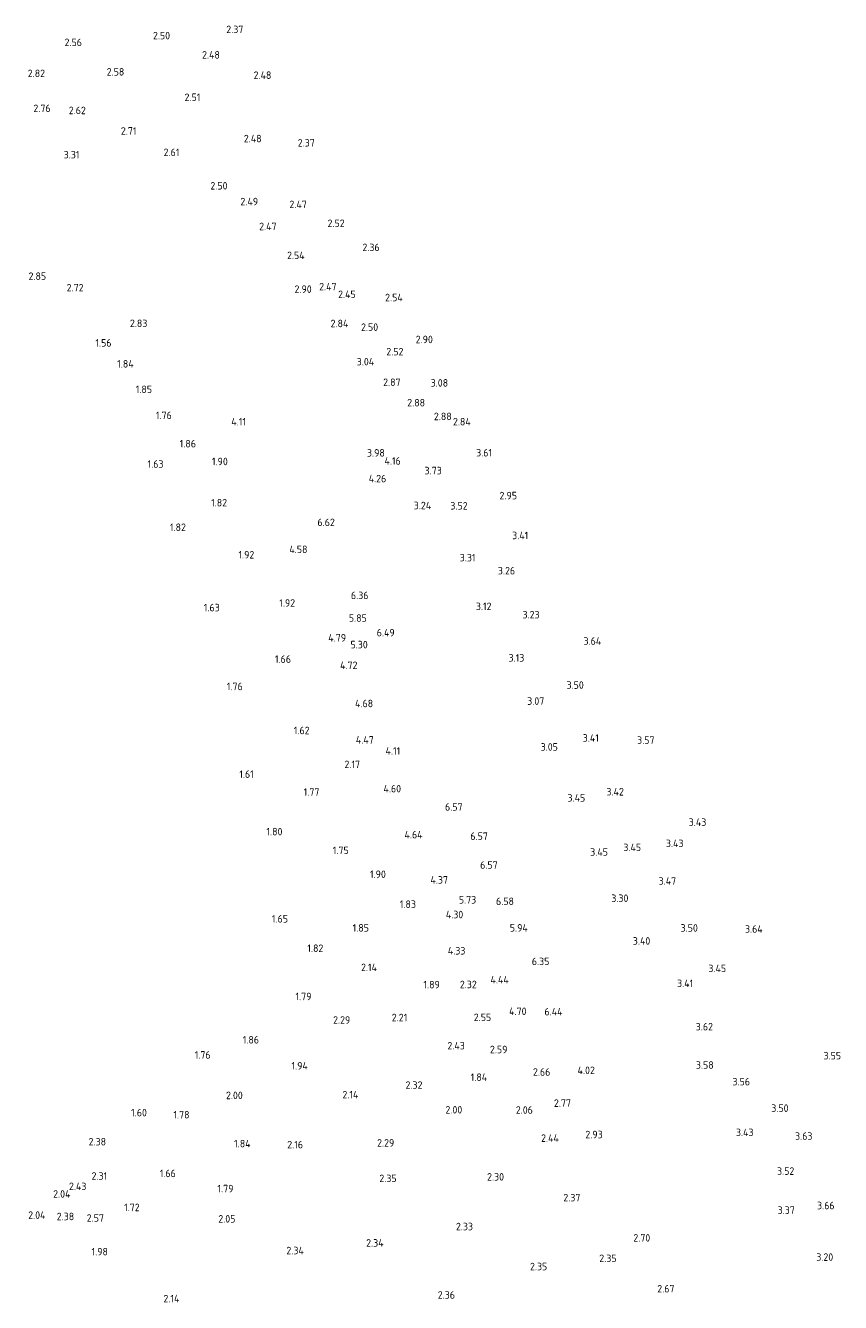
# Model space of a CAD drawing. Extents: x 142114 to 144568, y 416503 to 417776.
# Tile 16 of 33: x 142792 to 142987, y 417470 to 417776. Entities that reach past the tile are written whole.
import ezdxf
from ezdxf.enums import TextEntityAlignment as Align

# ---------------------------------------------------------------- set-up
doc = ezdxf.new("R2010")
doc.units = 0
doc.layers.add('B-ME-OG-HOOGTEPUNT-S', color=7, linetype='Continuous', lineweight=25)
doc.styles.add('NLCS-ISO-ANNOTATIVE-T18', font='NLCS-ISO.ttf', dxfattribs={"height": 1.8})

# ---------------------------------------------------------------- blocks, each defined once
blk = doc.blocks.new('SAL-HOOGTELABEL-SO')
at = {"color": 0, "linetype": 'ByBlock', "lineweight": -2, "style": 'NLCS-ISO-ANNOTATIVE-T18'}
blk.add_attdef('HOOGTE', text='', height=1.8, dxfattribs=at).set_placement((2.79, 0), align=Align.RIGHT)

msp = doc.modelspace()

# ---------------------------------------------------------------- block references
at = {"layer": 'B-ME-OG-HOOGTEPUNT-S'}
for p, values in [((142823.63, 417772.95, 2.5), {'HOOGTE': '2.50'}), ((142841.2, 417774.44, 2.37), {'HOOGTE': '2.37'}), ((142802.49, 417771.33, 2.56), {'HOOGTE': '2.56'}), ((142835.57, 417768.33, 2.48), {'HOOGTE': '2.48'}), ((142793.63, 417763.9, 2.82), {'HOOGTE': '2.82'}), ((142812.66, 417764.27, 2.58), {'HOOGTE': '2.58'}), ((142847.93, 417763.47, 2.48), {'HOOGTE': '2.48'}), ((142830.89, 417758.18, 2.51), {'HOOGTE': '2.51'}), ((142794.97, 417755.52, 2.76), {'HOOGTE': '2.76'}), ((142803.42, 417755.02, 2.62), {'HOOGTE': '2.62'}), ((142815.57, 417750.11, 2.71), {'HOOGTE': '2.71'}), ((142845.59, 417748.28, 2.48), {'HOOGTE': '2.48'}), ((142858.35, 417747.26, 2.37), {'HOOGTE': '2.37'}), ((142801.9, 417744.41, 3.31), {'HOOGTE': '3.31'}), ((142825.86, 417744.97, 2.61), {'HOOGTE': '2.61'}), ((142837.41, 417736.96, 2.5), {'HOOGTE': '2.50'}), ((142844.74, 417733.18, 2.49), {'HOOGTE': '2.49'}), ((142856.43, 417732.5, 2.47), {'HOOGTE': '2.47'}), ((142849.17, 417727.21, 2.47), {'HOOGTE': '2.47'}), ((142865.5, 417727.97, 2.52), {'HOOGTE': '2.52'}), ((142855.9, 417720.27, 2.54), {'HOOGTE': '2.54'}), ((142873.9, 417722.19, 2.36), {'HOOGTE': '2.36'}), ((142793.91, 417715.29, 2.85), {'HOOGTE': '2.85'}), ((142802.88, 417712.53, 2.71), {'HOOGTE': '2.72'}), ((142857.6, 417712.18, 2.9), {'HOOGTE': '2.90'}), ((142863.56, 417712.77, 2.47), {'HOOGTE': '2.47'}), ((142868.15, 417710.94, 2.45), {'HOOGTE': '2.45'}), ((142879.44, 417710.18, 2.54), {'HOOGTE': '2.54'}), ((142818.18, 417703.99, 2.83), {'HOOGTE': '2.83'}), ((142866.4, 417703.95, 2.84), {'HOOGTE': '2.84'}), ((142873.54, 417703.07, 2.5), {'HOOGTE': '2.50'}), ((142809.58, 417699.3, 1.56), {'HOOGTE': '1.56'}), ((142886.67, 417700.12, 2.9), {'HOOGTE': '2.90'}), ((142879.6, 417697.2, 2.52), {'HOOGTE': '2.52'}), ((142814.9, 417694.27, 1.83), {'HOOGTE': '1.84'}), ((142872.59, 417694.79, 3.04), {'HOOGTE': '3.04'}), ((142878.92, 417689.86, 2.87), {'HOOGTE': '2.87'}), ((142890.32, 417689.71, 3.08), {'HOOGTE': '3.08'}), ((142819.3, 417688.16, 1.85), {'HOOGTE': '1.85'}), ((142884.79, 417684.96, 2.88), {'HOOGTE': '2.88'}), ((142824.04, 417681.93, 1.76), {'HOOGTE': '1.76'}), ((142841.83, 417680.39, 4.11), {'HOOGTE': '4.11'}), ((142891.19, 417681.67, 2.88), {'HOOGTE': '2.88'}), ((142895.75, 417680.4, 2.84), {'HOOGTE': '2.84'}), ((142829.84, 417675.14, 1.86), {'HOOGTE': '1.86'}), ((142837.48, 417670.87, 1.9), {'HOOGTE': '1.90'}), ((142875.13, 417672.94, 3.98), {'HOOGTE': '3.98'}), ((142878.97, 417671, 4.16), {'HOOGTE': '4.16'}), ((142900.87, 417672.96, 3.61), {'HOOGTE': '3.61'}), ((142822.05, 417670.25, 1.63), {'HOOGTE': '1.63'}), ((142888.8, 417668.69, 3.73), {'HOOGTE': '3.73'}), ((142875.49, 417666.77, 4.26), {'HOOGTE': '4.26'}), ((142906.85, 417662.7, 2.94), {'HOOGTE': '2.95'}), ((142837.3, 417660.98, 1.82), {'HOOGTE': '1.82'}), ((142886.26, 417660.32, 3.24), {'HOOGTE': '3.24'}), ((142895.01, 417660.25, 3.52), {'HOOGTE': '3.52'}), ((142863.15, 417656.27, 6.62), {'HOOGTE': '6.62'}), ((142827.43, 417655.11, 1.82), {'HOOGTE': '1.82'}), ((142909.55, 417653.14, 3.41), {'HOOGTE': '3.41'}), ((142856.58, 417649.81, 4.58), {'HOOGTE': '4.58'}), ((142843.83, 417648.51, 1.92), {'HOOGTE': '1.92'}), ((142896.9, 417647.81, 3.31), {'HOOGTE': '3.31'}), ((142906.39, 417644.68, 3.26), {'HOOGTE': '3.26'}), ((142871.22, 417638.77, 6.36), {'HOOGTE': '6.36'}), ((142835.54, 417635.85, 1.63), {'HOOGTE': '1.63'}), ((142853.62, 417636.95, 1.92), {'HOOGTE': '1.92'}), ((142900.73, 417636.14, 3.12), {'HOOGTE': '3.12'}), ((142912.27, 417634.16, 3.23), {'HOOGTE': '3.23'}), ((142870.82, 417633.34, 5.85), {'HOOGTE': '5.85'}), ((142865.84, 417628.6, 4.79), {'HOOGTE': '4.79'}), ((142877.51, 417629.85, 6.49), {'HOOGTE': '6.49'}), ((142927.05, 417627.82, 3.64), {'HOOGTE': '3.64'}), ((142871.05, 417626.98, 5.3), {'HOOGTE': '5.30'}), ((142852.64, 417623.49, 1.66), {'HOOGTE': '1.66'}), ((142868.58, 417622.01, 4.72), {'HOOGTE': '4.72'}), ((142908.6, 417623.8, 3.13), {'HOOGTE': '3.13'}), ((142841.05, 417616.94, 1.76), {'HOOGTE': '1.76'}), ((142922.87, 417617.27, 3.5), {'HOOGTE': '3.50'}), ((142872.33, 417612.86, 4.68), {'HOOGTE': '4.68'}), ((142913.39, 417613.43, 3.07), {'HOOGTE': '3.07'}), ((142857.09, 417606.39, 1.62), {'HOOGTE': '1.62'}), ((142872.47, 417604.13, 4.47), {'HOOGTE': '4.47'}), ((142926.49, 417604.6, 3.41), {'HOOGTE': '3.41'}), ((142939.83, 417604.07, 3.57), {'HOOGTE': '3.57'}), ((142878.83, 417601.49, 4.11), {'HOOGTE': '4.11'}), ((142916.66, 417602.45, 3.05), {'HOOGTE': '3.05'}), ((142869.2, 417598.26, 2.17), {'HOOGTE': '2.17'}), ((142843.71, 417595.92, 1.61), {'HOOGTE': '1.61'}), ((142859.44, 417591.63, 1.77), {'HOOGTE': '1.77'}), ((142879.04, 417592.44, 4.6), {'HOOGTE': '4.60'}), ((142932.48, 417591.7, 3.42), {'HOOGTE': '3.42'}), ((142893.79, 417588.06, 6.57), {'HOOGTE': '6.57'}), ((142923.22, 417590.24, 3.44), {'HOOGTE': '3.45'}), ((142850.58, 417582.15, 1.8), {'HOOGTE': '1.80'}), ((142952.26, 417584.41, 3.43), {'HOOGTE': '3.43'}), ((142884.2, 417581.41, 4.64), {'HOOGTE': '4.64'}), ((142899.86, 417581.05, 6.57), {'HOOGTE': '6.57'}), ((142946.78, 417579.33, 3.43), {'HOOGTE': '3.43'}), ((142866.48, 417577.66, 1.75), {'HOOGTE': '1.75'}), ((142928.66, 417577.25, 3.44), {'HOOGTE': '3.45'}), ((142936.61, 417578.37, 3.44), {'HOOGTE': '3.45'}), ((142902.21, 417574.14, 6.57), {'HOOGTE': '6.57'}), ((142875.39, 417571.93, 1.9), {'HOOGTE': '1.90'}), ((142890.29, 417570.57, 4.37), {'HOOGTE': '4.37'}), ((142945.02, 417570.32, 3.47), {'HOOGTE': '3.47'}), ((142882.61, 417564.75, 1.83), {'HOOGTE': '1.83'}), ((142897.07, 417565.8, 5.73), {'HOOGTE': '5.73'}), ((142906.12, 417565.45, 6.58), {'HOOGTE': '6.58'}), ((142933.57, 417566.18, 3.3), {'HOOGTE': '3.30'}), ((142851.92, 417561.24, 1.65), {'HOOGTE': '1.65'}), ((142893.95, 417562.27, 4.3), {'HOOGTE': '4.30'}), ((142871.33, 417559.08, 1.85), {'HOOGTE': '1.85'}), ((142909.43, 417559.08, 5.94), {'HOOGTE': '5.94'}), ((142950.23, 417559.06, 3.5), {'HOOGTE': '3.50'}), ((142965.78, 417558.81, 3.64), {'HOOGTE': '3.64'}), ((142938.82, 417555.95, 3.4), {'HOOGTE': '3.40'}), ((142860.39, 417554.2, 1.82), {'HOOGTE': '1.82'}), ((142894.46, 417553.58, 4.33), {'HOOGTE': '4.33'}), ((142873.26, 417549.6, 2.14), {'HOOGTE': '2.14'}), ((142914.61, 417551.04, 6.35), {'HOOGTE': '6.35'}), ((142957.01, 417549.36, 3.44), {'HOOGTE': '3.45'}), ((142888.34, 417545.47, 1.89), {'HOOGTE': '1.89'}), ((142897.2, 417545.51, 2.32), {'HOOGTE': '2.32'}), ((142904.86, 417546.64, 4.43), {'HOOGTE': '4.44'}), ((142949.11, 417545.78, 3.41), {'HOOGTE': '3.41'}), ((142857.55, 417542.63, 1.78), {'HOOGTE': '1.79'}), ((142909.13, 417539.08, 4.7), {'HOOGTE': '4.70'}), ((142866.85, 417536.99, 2.29), {'HOOGTE': '2.29'}), ((142880.53, 417537.59, 2.21), {'HOOGTE': '2.21'}), ((142900.66, 417537.63, 2.55), {'HOOGTE': '2.55'}), ((142917.77, 417538.98, 6.43), {'HOOGTE': '6.44'}), ((142953.85, 417535.39, 3.62), {'HOOGTE': '3.62'}), ((142844.96, 417532.24, 1.86), {'HOOGTE': '1.86'}), ((142894.33, 417530.83, 2.43), {'HOOGTE': '2.43'}), ((142904.55, 417529.92, 2.58), {'HOOGTE': '2.59'}), ((142833.35, 417528.62, 1.76), {'HOOGTE': '1.76'}), ((142984.58, 417528.43, 3.54), {'HOOGTE': '3.55'}), ((142856.67, 417526.01, 1.94), {'HOOGTE': '1.94'}), ((142914.84, 417524.52, 2.66), {'HOOGTE': '2.66'}), ((142925.52, 417524.93, 4.02), {'HOOGTE': '4.02'}), ((142954.02, 417526.19, 3.58), {'HOOGTE': '3.58'}), ((142884.16, 417521.39, 2.32), {'HOOGTE': '2.32'}), ((142899.68, 417523.28, 1.83), {'HOOGTE': '1.84'}), ((142962.74, 417522.21, 3.56), {'HOOGTE': '3.56'}), ((142841.07, 417518.91, 2), {'HOOGTE': '2.00'}), ((142868.8, 417519.09, 2.13), {'HOOGTE': '2.14'}), ((142818.07, 417514.79, 1.6), {'HOOGTE': '1.60'}), ((142893.72, 417515.47, 2), {'HOOGTE': '2.00'}), ((142910.66, 417515.41, 2.06), {'HOOGTE': '2.06'}), ((142919.79, 417517.07, 2.77), {'HOOGTE': '2.77'}), ((142971.98, 417515.86, 3.5), {'HOOGTE': '3.50'}), ((142828.29, 417514.28, 1.78), {'HOOGTE': '1.78'}), ((142916.89, 417508.68, 2.44), {'HOOGTE': '2.44'}), ((142927.4, 417509.54, 2.93), {'HOOGTE': '2.93'}), ((142963.58, 417510.05, 3.43), {'HOOGTE': '3.43'}), ((142977.71, 417509.16, 3.63), {'HOOGTE': '3.63'}), ((142808.27, 417507.82, 2.38), {'HOOGTE': '2.38'}), ((142842.95, 417507.36, 1.84), {'HOOGTE': '1.84'}), ((142855.52, 417507.12, 2.16), {'HOOGTE': '2.16'}), ((142877.41, 417507.53, 2.29), {'HOOGTE': '2.29'}), ((142808.54, 417499.6, 2.31), {'HOOGTE': '2.31'}), ((142825, 417500.21, 1.66), {'HOOGTE': '1.66'}), ((142903.74, 417499.4, 2.3), {'HOOGTE': '2.30'}), ((142973.36, 417500.77, 3.52), {'HOOGTE': '3.52'}), ((142803.55, 417497.12, 2.43), {'HOOGTE': '2.43'}), ((142838.84, 417496.58, 1.78), {'HOOGTE': '1.79'}), ((142877.96, 417499.03, 2.35), {'HOOGTE': '2.35'}), ((142799.73, 417495.29, 2.04), {'HOOGTE': '2.04'}), ((142922.05, 417494.41, 2.37), {'HOOGTE': '2.37'}), ((142793.74, 417490.22, 2.04), {'HOOGTE': '2.04'}), ((142816.33, 417492.06, 1.72), {'HOOGTE': '1.72'}), ((142973.49, 417491.41, 3.37), {'HOOGTE': '3.37'}), ((142983.02, 417492.52, 3.66), {'HOOGTE': '3.66'}), ((142800.62, 417489.89, 2.38), {'HOOGTE': '2.38'}), ((142807.77, 417489.52, 2.57), {'HOOGTE': '2.57'}), ((142839.3, 417489.33, 2.05), {'HOOGTE': '2.05'}), ((142896.29, 417487.48, 2.33), {'HOOGTE': '2.33'}), ((142938.81, 417484.77, 2.7), {'HOOGTE': '2.70'}), ((142808.72, 417481.46, 1.98), {'HOOGTE': '1.98'}), ((142855.71, 417481.73, 2.34), {'HOOGTE': '2.34'}), ((142874.85, 417483.56, 2.34), {'HOOGTE': '2.34'}), ((142914.1, 417477.9, 2.35), {'HOOGTE': '2.35'}), ((142930.72, 417479.87, 2.35), {'HOOGTE': '2.35'}), ((142982.7, 417480.16, 3.19), {'HOOGTE': '3.20'}), ((142944.62, 417472.57, 2.67), {'HOOGTE': '2.67'}), ((142825.87, 417470.21, 2.14), {'HOOGTE': '2.14'}), ((142891.97, 417471.08, 2.36), {'HOOGTE': '2.36'})]:
    msp.add_blockref('SAL-HOOGTELABEL-SO', p, dxfattribs=at).add_auto_attribs(values)

doc.saveas('drawing.dxf')
